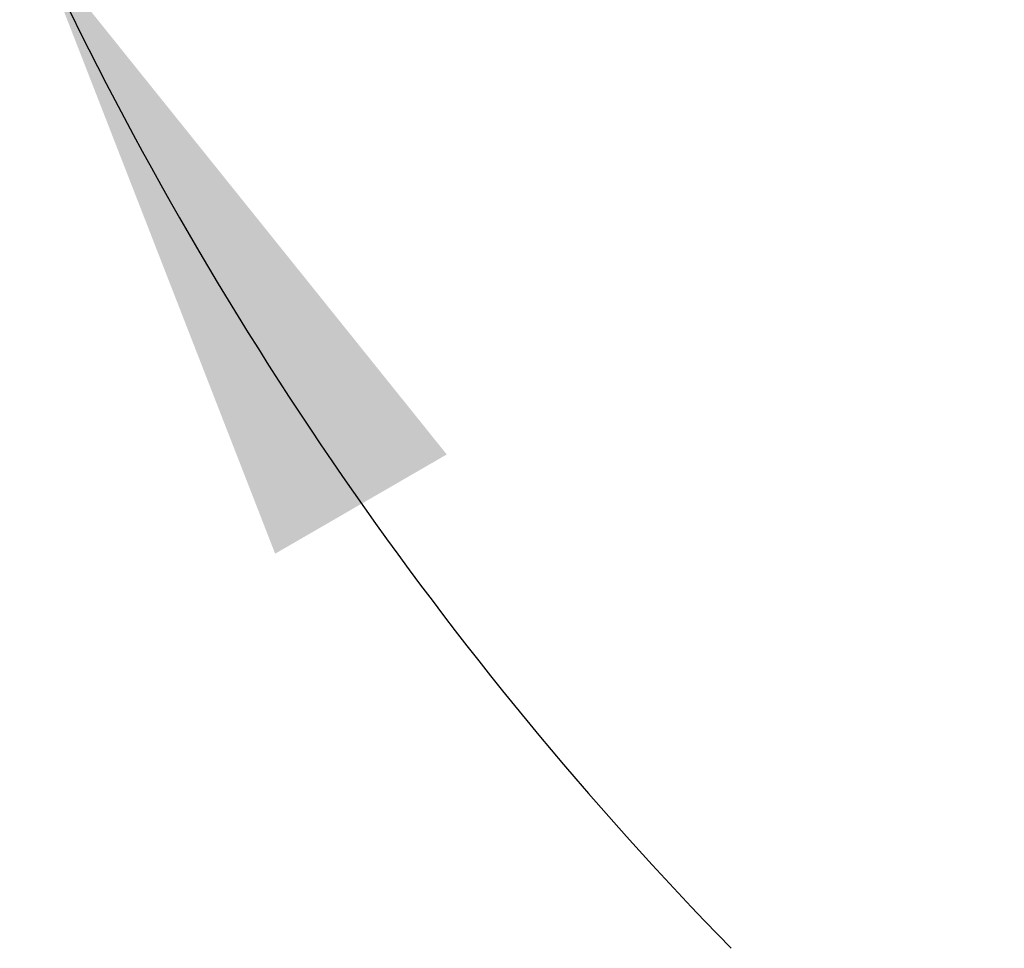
# Model space of a CAD drawing. Header units: inches. Extents: x 0.2 to 10.7, y 0.2 to 7.9.
# Tile 98 of 105: x 6.415 to 6.614, y 4.722 to 4.91. Entities that reach past the tile are written whole.
import ezdxf

# ---------------------------------------------------------------- set-up
doc = ezdxf.new("R2010")
doc.units = ezdxf.units.IN
doc.header["$MEASUREMENT"] = 0
doc.layers.add('DIMENSIONS', color=140, linetype='Continuous')
doc.styles.add('SLDTEXTSTYLE0', font='TXT', dxfattribs={"width": 0.7})
doc.dimstyles.new('SLDDIMSTYLE4', dxfattribs={"dimtxt": 0.084961, "dimasz": 0.13, "dimexe": 0, "dimexo": 0.0625, "dimgap": 0.02124, "dimtad": 0, "dimtih": 1, "dimtoh": 1, "dimdec": 4, "dimlfac": 12, "dimzin": 12, "dimdsep": 46, "dimtxsty": 'SLDTEXTSTYLE0', "dimsah": 1, "dimcen": 0.09, "dimadec": 0, "dimazin": 3, "dimtfac": 1, "dimtdec": 0, "dimtofl": 0, "dimtmove": 0, "dimatfit": 3, "dimfxl": 0, "dimfrac": 2, "dimtolj": 1, "dimtzin": 12, "dimarcsym": 0})

# ---------------------------------------------------------------- blocks, each defined once
blk = doc.blocks.new('_D_15')
at = {"layer": 'DIMENSIONS'}
blk.add_line((6.96722, 5.23413), (6.22502, 5.23413), dxfattribs=at)
for start, end in [(160.6956, 180), (205, 224.3044)]:
    blk.add_arc((7.0829, 5.23413), 0.73288, start, end, dxfattribs=at)
for points in [[(6.35002, 5.23413), (6.38134, 5.36187), (6.34149, 5.36538)], [(6.41868, 4.9244), (6.46642, 4.80184), (6.50105, 4.82186)]]:
    blk.add_solid(points, dxfattribs=at)
at = {"layer": 'DIMENSIONS', "insert": (6.2683, 5.10801), "char_height": 0.083333, "attachment_point": 1, "style": 'SLDTEXTSTYLE0'}
blk.add_mtext('25°', dxfattribs=at)

msp = doc.modelspace()

# ---------------------------------------------------------------- dimensions: what is measured, and where the dimension line sits
at = {"layer": 'DIMENSIONS'}
dim = msp.add_angular_dim_2l(base=(6.3603911, 5.3570082), line1=((7.0172166, 5.2341283), (7.0828969, 5.2341283)), line2=((6.279412, 4.8594572), (7.0828969, 5.2341283)), dimstyle='SLDDIMSTYLE4', dxfattribs=at)
dim.commit()
dim.dimension.update_dxf_attribs({"geometry": '_D_15', "text_midpoint": (6.3690694, 5.0681032), "dimtype": 162})

doc.saveas('drawing.dxf')
